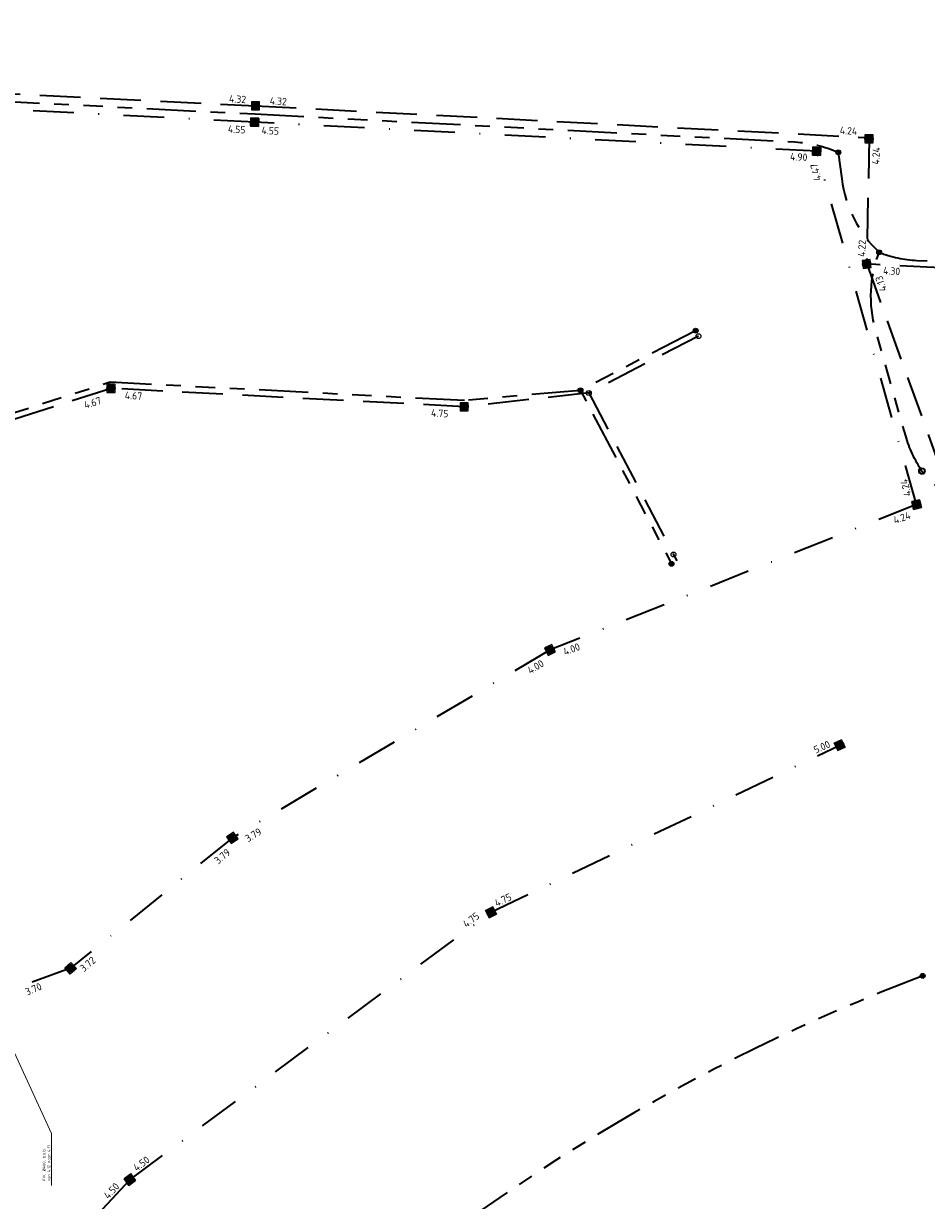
# Model space of a CAD drawing. Extents: x 168266 to 168732, y 448750 to 449580.
# Tile 21 of 22: x 168514 to 168624, y 449428 to 449572. Entities that reach past the tile are written whole.
import ezdxf
from ezdxf.enums import TextEntityAlignment as Align

# ---------------------------------------------------------------- set-up
doc = ezdxf.new("R2010")
doc.units = 0
for name, pattern in [('RI-DRAINAGE', [19.200000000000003, 6, -1.8, 1.8, -1.8, 2.4, -1.8, 1.8, -1.8]), ('RI-HWA', [7.4, 5, -2.4]), ('RI-VWA', [11, 5, -3, 0, -3])]:
    doc.linetypes.add(name, pattern=pattern)
doc.layers.get('0').update_dxf_attribs({"lineweight": 0})
for name, color, linetype, lineweight, true_color in [('N-OI-RI-DRAINAGE-G', 3, 'RI-DRAINAGE', 35, 0x00ff00), ('N-OI-RI-HWA-G', 150, 'RI-HWA', 35, 0x007fff), ('N-OI-RI-VWA-G', 20, 'RI-VWA', 35, 0xff3f00)]:
    doc.layers.add(name, color=color, linetype=linetype, lineweight=lineweight, true_color=true_color)
for name, color, linetype, lineweight in [('N-OI-RI-DRAINAGE_PUT-S', 90, 'Continuous', 25), ('N-OI-RI-HWA_RIOOLPUT_INSPECTIEPUT_BETON-S', 150, 'Continuous', 25), ('N-OI-RI-M', 7, 'Continuous', 18), ('N-OI-RI-VWA_BOB-S', 20, 'Continuous', 25), ('N-OI-RI-VWA_RIOOLPUT_INSPECTIEPUT-S', 20, 'Continuous', 25), ('N-WE-RI-DRAINAGE_PUT-S', 90, 'Continuous', 25), ('N-WE-RI-HWA-G', 150, 'RI-HWA', 35), ('N-WE-RI-HWA_BOB-S', 150, 'Continuous', 25), ('N-WE-RI-HWA_RIOOLPUT_INSPECTIEPUT-S', 150, 'Continuous', 25)]:
    doc.layers.add(name, color=color, linetype=linetype, lineweight=lineweight)
doc.styles.add('NLCS-ISO', font='NLCS-ISO.ttf')
doc.styles.add('NLCS-ISO-ANNOTATIEF-T18', font='NLCS-ISO.ttf', dxfattribs={"height": 1.8})
doc.dimstyles.new('NLCS-ANNOTATIEF-T18-PIJL_L2_H1', dxfattribs={"dimtxt": 1.8, "dimasz": 1.8, "dimexe": 2, "dimexo": 2, "dimgap": 0.7, "dimtad": 1, "dimzin": 0, "dimdsep": 46, "dimtxsty": 'NLCS-ISO-ANNOTATIEF-T18', "dimcen": 0, "dimdle": 2, "dimclrd": 256, "dimclre": 256, "dimclrt": 10, "dimadec": 1, "dimazin": 0, "dimtfac": 1, "dimtofl": 0, "dimtmove": 0, "dimatfit": 3, "dimfxl": 2, "dimfxlon": 1, "dimtfillclr": 256, "dimtolj": 1, "dimtzin": 0, "dimlwd": -1, "dimlwe": -1, "dimarcsym": 0})

# ---------------------------------------------------------------- blocks, each defined once
blk = doc.blocks.new('N-SRI-PUT_HWA-SO')
h = blk.add_hatch(color=256)
h.dxf.hatch_style = 1
h.paths.add_polyline_path([(-1.999999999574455, 0, 1), (1.999999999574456, 0, 1)])
at = {"lineweight": -3, "flags": 128}
blk.add_lwpolyline([(-1.999999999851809, -2.00000000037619), (2.000000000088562, -2.000000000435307), (2.000000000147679, 1.99999999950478), (-2.00000000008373, 1.999999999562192)], close=True, dxfattribs=at)
at = {"lineweight": -3}
blk.add_circle((0, 0), 1.999999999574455, dxfattribs=at)
blk = doc.blocks.new('N-SRI-PUT_VWA-SO')
h = blk.add_hatch(color=256)
edge = h.paths.add_edge_path()
edge.add_arc((0, 0), 1.999999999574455, 0, 360)
at = {"flags": 128}
blk.add_lwpolyline([(-2.00008364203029, 2.000083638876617), (1.99991635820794, 2.000083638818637), (1.999916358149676, -1.99991636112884), (-2.000083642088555, -1.999916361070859)], close=True, dxfattribs=at)
at = {"lineweight": -3, "flags": 128}
blk.add_lwpolyline([(2.000083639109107, -1.99991635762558), (1.99991635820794, 2.000083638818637), (-2.000083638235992, 1.999916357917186), (-1.999916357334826, -2.000083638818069)], close=True, dxfattribs=at)
at = {"lineweight": -3}
blk.add_circle((0, 0), 1.999999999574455, dxfattribs=at)
blk = doc.blocks.new('SRI-BOB-SO')
at = {"ltscale": 0.1, "style": 'NLCS-ISO'}
blk.add_attdef('B.O.B.', text='', height=1.8, dxfattribs=at).set_placement((0.0532149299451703, -0.01969235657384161), align=Align.BOTTOM_CENTER)
blk = doc.blocks.new('N-SRI-PUT_HWA_KUNSTSTOF-SO')
at = {"color": 6, "lineweight": -3}
blk.add_circle((0, 0), 1.5, dxfattribs=at)
blk = doc.blocks.new('SRI-DRAIN_PUT_DOORSPUIT-SO')
at = {"lineweight": -3}
blk.add_hatch(color=256, dxfattribs=at).paths.add_polyline_path([(1.499999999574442, 0, 0.2679491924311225), (0.7499999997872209, 1.299038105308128), (-0.7499999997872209, -1.299038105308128, 0.5773502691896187)])
blk.add_line((-0.7499999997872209, -1.299038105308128), (0.7499999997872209, 1.299038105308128), dxfattribs=at)
for radius in [1.999999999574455, 1.499999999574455]:
    blk.add_circle((0, 0), radius, dxfattribs=at)
blk = doc.blocks.new('SRI-DRAIN_PUT-SO')
at = {"lineweight": -3}
for radius in [1.999999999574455, 1.499999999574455]:
    blk.add_circle((0, 0), radius, dxfattribs=at)

msp = doc.modelspace()

# ---------------------------------------------------------------- linework, layer by layer
at = {"layer": 'N-OI-RI-DRAINAGE-G', "flags": 128}
for points in [[(168471.9493233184, 449567.3229053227, 0.1458309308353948), (168480.0264125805, 449564.4654125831), (168542.1427963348, 449561.3311066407)], [(168542.1427963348, 449561.3311066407), (168608.3333471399, 449557.9024563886, -0.09179053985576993), (168613.6448805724, 449556.6317516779, -0.09179053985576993)], [(168613.6448805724, 449556.6317516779), (168614.0585452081, 449553.3885207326, 0.1737506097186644), (168618.6499180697, 449544.3705227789)], [(168623.9005288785, 449517.5751704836, -0.07955732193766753), (168621.9036451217, 449521.8777807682), (168618.2177256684, 449534.9043752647, -0.1620825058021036), (168618.6499180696, 449544.3705227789)], [(168618.6499180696, 449544.3705227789, 0.07955732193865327), (168623.2886621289, 449543.3795366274), (168657.7103684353, 449541.5987465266)], [(168623.9874740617, 449455.6943332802, 0.09131074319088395), (168547.9302359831, 449409.5550148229), (168542.7140113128, 449406.7980236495)]]:
    msp.add_lwpolyline(points, format="xyb", dxfattribs=at)
for points in [[(168596.15665673, 449534.7688312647), (168582.035885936, 449527.4591431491), (168593.196905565, 449506.1985433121)], [(168567.8053821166, 449526.1980965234), (168524.387062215, 449528.4545881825), (168479.9025781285, 449514.1865309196)], [(168582.035885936, 449527.4591431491), (168567.6839930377, 449526.1945600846)]]:
    msp.add_lwpolyline(points, dxfattribs=at)
at = {"layer": 'N-OI-RI-DRAINAGE-G'}
msp.add_arc((168613.7481879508, 449506.5329798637), 15, 15.79917383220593, 47.40414400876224, dxfattribs=at)
at = {"layer": 'N-OI-RI-HWA-G'}
for points in [[(168342.6187521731, 449539.3793219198), (168347.1950825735, 449572.4179683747), (168410.2547854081, 449569.1556055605), (168465.5371912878, 449566.2955973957), (168471.4013303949, 449565.8482898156), (168542.1944617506, 449562.3297710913), (168617.4244913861, 449558.4377823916), (168617.1218287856, 449542.9475717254)], [(168655.7225272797, 449540.9505835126), (168617.1218287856, 449542.9475717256), (168627.2929026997, 449514.7422709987)], [(168567.7664564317, 449525.4491073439), (168524.4853199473, 449527.6984694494), (168490.0917819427, 449516.6670057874), (168481.5242357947, 449513.9190310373)]]:
    msp.add_lwpolyline(points, dxfattribs=at)
at = {"layer": 'N-OI-RI-VWA-G'}
for points in [[(168623.2471965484, 449513.4565641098), (168610.9921105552, 449556.7678837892), (168542.0911309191, 449560.3324421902), (168473.1937009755, 449563.8968169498), (168464.3019703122, 449564.3568262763), (168410.1514545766, 449567.1582766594), (168348.9924827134, 449570.3223060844), (168344.6290124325, 449539.1870257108)], [(168623.2471965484, 449513.4565641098), (168578.2991596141, 449495.6475591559), (168539.3526828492, 449472.6012809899), (168519.5253600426, 449456.6327766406), (168512.7472273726, 449454.2013840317)], [(168526.7860708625, 449430.7198041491), (168571.0593869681, 449463.4949696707), (168613.813930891, 449483.9784638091)], [(168526.7860708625, 449430.7198041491), (168492.6212241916, 449393.9714204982), (168465.8571816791, 449351.8047412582), (168448.72600729, 449309.4613902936), (168437.0759305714, 449254.5482927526), (168436.7475665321, 449191.4128207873)]]:
    msp.add_lwpolyline(points, dxfattribs=at)
at = {"layer": 'N-WE-RI-HWA-G', "color": 6}
for points in [[(168596.5014412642, 449534.1027804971), (168583.0505594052, 449527.1398637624), (168593.8609642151, 449506.5471492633)], [(168583.0505594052, 449527.1398637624), (168567.7664564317, 449525.4491073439)]]:
    msp.add_lwpolyline(points, dxfattribs=at)

# ---------------------------------------------------------------- block references
at = {"layer": 'N-OI-RI-DRAINAGE_PUT-S', "xscale": 0.2, "yscale": 0.2, "zscale": 0.2}
msp.add_blockref('SRI-DRAIN_PUT-SO', (168623.9005288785, 449517.5751704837), dxfattribs=at)
at = {"layer": 'N-OI-RI-HWA_RIOOLPUT_INSPECTIEPUT_BETON-S', "xscale": 0.25, "yscale": 0.25, "zscale": 0.5}
for p in [(168542.1944617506, 449562.3297710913), (168617.4170651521, 449558.2942373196), (168524.4853199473, 449527.6984694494), (168567.7664564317, 449525.4491073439)]:
    msp.add_blockref('N-SRI-PUT_HWA-SO', p, dxfattribs=at)
at = {"layer": 'N-OI-RI-HWA_RIOOLPUT_INSPECTIEPUT_BETON-S', "xscale": 0.25, "yscale": 0.25, "zscale": 0.5, "rotation": 5.862849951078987}
msp.add_blockref('N-SRI-PUT_HWA-SO', (168617.1218287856, 449542.9475717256), dxfattribs=at)
at = {"layer": 'N-OI-RI-VWA_BOB-S'}
for p, xscale, yscale, zscale, rotation, values in [((168539.8177929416, 449558.7340823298), 0.5, 0.5, 0.5, 356.5239117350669, {'B.O.B.': '4.55'}), ((168543.9313187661, 449558.578082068), 0.5, 0.5, 0.5, 356.5239117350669, {'B.O.B.': '4.55'}), ((168608.7353354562, 449555.3562965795), 0.5, 0.5, 0.5, 357.4508277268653, {'B.O.B.': '4.90'}), ((168611.571557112, 449554.3345862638), 0.5, 0.5, 0.5, 103.8486304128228, {'B.O.B.': '4.47'}), ((168622.6078643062, 449515.6774787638), 0.5, 0.5, 0.5, 104.3748709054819, {'B.O.B.': '4.24'}), ((168621.6639475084, 449511.1695198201), 0.5, 0.5, 0.5, 20.10008615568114, {'B.O.B.': '4.24'}), ((168581.1718482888, 449495.0604873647), 0.5, 0.5, 0.5, 20.194964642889, {'B.O.B.': '4.00'}), ((168576.8860768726, 449492.9511850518), 0.5, 0.5, 0.5, 30.95094109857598, {'B.O.B.': '4.00'}), ((168611.9001893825, 449483.0967324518), 0.5, 0.5, 0.5, 23.95570347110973, {'B.O.B.': '5.00'}), ((168542.272547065, 449472.3424380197), 0.5, 0.5, 0.5, 31.28306617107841, {'B.O.B.': '3.79'}), ((168538.5589737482, 449469.7886269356), 0.5, 0.5, 0.5, 40.40811997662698, {'B.O.B.': '3.79'}), ((168572.8216940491, 449464.3535031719), 0.5, 0.5, 0.5, 25.35268822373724, {'B.O.B.': '4.75'}), ((168569.0314054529, 449461.9747652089), 0.5, 0.5, 0.5, 37.48706590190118, {'B.O.B.': '4.75'}), ((168522.0650804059, 449456.5701629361), 0.5, 0.5, 0.5, 40.40811997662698, {'B.O.B.': '3.72'}), ((168515.2222074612, 449453.4082924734), 0.4999999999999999, 0.4999999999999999, 0.4999999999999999, 22.65375142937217, {'B.O.B.': '3.70'}), ((168528.6116970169, 449432.098480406), 0.5, 0.5, 0.5, 36.73106181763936, {'B.O.B.': '4.50'}), ((168525.0432465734, 449428.847375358), 0.5, 0.5, 0.5, 47.16783275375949, {'B.O.B.': '4.50'})]:
    msp.add_blockref('SRI-BOB-SO', p, dxfattribs=dict(at, xscale=xscale, yscale=yscale, zscale=zscale, rotation=rotation)).add_auto_attribs(values)
at = {"layer": 'N-OI-RI-VWA_RIOOLPUT_INSPECTIEPUT-S', "zscale": 0.5}
for name, p, xscale, yscale, rotation in [('N-SRI-PUT_VWA-SO', (168542.0911309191, 449560.3324421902), 0.25, 0.25, 357.0384711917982), ('N-SRI-PUT_VWA-SO', (168610.9921105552, 449556.7678837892), 0.2499999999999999, 0.2499999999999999, 177.0384711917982), ('N-SRI-PUT_VWA-SO', (168623.2471965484, 449513.4565641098), 0.2500000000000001, 0.2500000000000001, 193.6262391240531), ('N-SRI-PUT_HWA-SO', (168578.2991596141, 449495.6475591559), 0.25, 0.25, 24.87933180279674), ('N-SRI-PUT_VWA-SO', (168613.813930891, 449483.9784638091), 0.2499999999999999, 0.2499999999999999, 205.5988544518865), ('N-SRI-PUT_HWA-SO', (168539.3526828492, 449472.6012809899), 0.2499999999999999, 0.2499999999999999, 34.66948991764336), ('N-SRI-PUT_VWA-SO', (168571.0593869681, 449463.4949696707), 0.2499999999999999, 0.2499999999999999, 25.59885445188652), ('N-SRI-PUT_VWA-SO', (168519.5253600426, 449456.6327766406), 0.2499999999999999, 0.2499999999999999, 131.2586233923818), ('N-SRI-PUT_VWA-SO', (168526.7860708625, 449430.7198041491), 0.25, 0.25, 36.51223658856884)]:
    msp.add_blockref(name, p, dxfattribs=dict(at, xscale=xscale, yscale=yscale, rotation=rotation))
at = {"layer": 'N-WE-RI-DRAINAGE_PUT-S', "xscale": 0.15, "yscale": 0.15}
for p in [(168613.6450227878, 449556.6306366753), (168618.6499180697, 449544.3705227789), (168596.15665673, 449534.7688312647), (168582.035885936, 449527.4591431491), (168593.196905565, 449506.1985433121), (168623.9874740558, 449455.6943332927)]:
    msp.add_blockref('SRI-DRAIN_PUT_DOORSPUIT-SO', p, dxfattribs=at)
at = {"layer": 'N-WE-RI-HWA_BOB-S'}
for p, xscale, yscale, zscale, rotation, values in [((168539.9339737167, 449562.4421205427), 0.5, 0.5, 0.5, 357.1546600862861, {'B.O.B.': '4.32'}), ((168544.9272959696, 449562.1837934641), 0.5, 0.5, 0.5, 357.1546600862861, {'B.O.B.': '4.32'}), ((168614.833807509, 449558.5672143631), 0.5, 0.5, 0.5, 357.1546600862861, {'B.O.B.': '4.24'}), ((168618.9753643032, 449556.1353751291), 0.4999999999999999, 0.4999999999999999, 0.4999999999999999, 87.03847117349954, {'B.O.B.': '4.24'}), ((168617.2393904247, 449544.7989699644), 0.5, 0.5, 0.5, 87.03847117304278, {'B.O.B.': '4.22'}), ((168620.1205709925, 449541.3791590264), 0.5, 0.5, 0.5, 357.0384711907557, {'B.O.B.': '4.30'}), ((168619.5651095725, 449540.7338750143), 0.4999999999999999, 0.4999999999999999, 0.4999999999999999, 109.0963765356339, {'B.O.B.': '4.13'}), ((168522.4128766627, 449525.255443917), 0.5, 0.5, 0.5, 17.78324514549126, {'B.O.B.': '4.67'}), ((168527.1692013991, 449526.0881277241), 0.5, 0.5, 0.5, 357.0384711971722, {'B.O.B.': '4.67'}), ((168564.7140630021, 449523.9409435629), 0.4999999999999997, 0.4999999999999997, 0.4999999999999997, 357.2045747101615, {'B.O.B.': '4.75'})]:
    msp.add_blockref('SRI-BOB-SO', p, dxfattribs=dict(at, xscale=xscale, yscale=yscale, zscale=zscale, rotation=rotation)).add_auto_attribs(values)
at = {"layer": 'N-WE-RI-HWA_RIOOLPUT_INSPECTIEPUT-S', "xscale": 0.2, "yscale": 0.2}
for p in [(168596.5014412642, 449534.1027804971), (168583.0505594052, 449527.1398637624)]:
    msp.add_blockref('N-SRI-PUT_HWA_KUNSTSTOF-SO', p, dxfattribs=at)
at = {"layer": 'N-WE-RI-HWA_RIOOLPUT_INSPECTIEPUT-S', "xscale": 0.1999999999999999, "yscale": 0.1999999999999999, "rotation": 205.1000665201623}
msp.add_blockref('N-SRI-PUT_HWA_KUNSTSTOF-SO', (168593.4444630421, 449507.3405413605), dxfattribs=at)

# ---------------------------------------------------------------- texts
at = {"layer": 'N-OI-RI-M', "color": 10, "insert": (168516.0808823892, 449430.5240416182), "char_height": 0.36, "attachment_point": 1, "rotation": 90, "style": 'NLCS-ISO-ANNOTATIEF-T18'}
msp.add_mtext('\\A1;PVC %%C400, b.o.b. \\Pvan 4.12 naar 4.11', dxfattribs=at)

# ---------------------------------------------------------------- leaders
at = {"layer": 'N-OI-RI-M', "annotation_type": 0, "has_hookline": 1, "hookline_direction": 1, "text_width": 3.888, "horizontal_direction": (0, 1, 0)}
msp.add_leader([(168510.7832472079, 449450.2695824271), (168517.1811551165, 449436.398402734), (168517.1811551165, 449434.598402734)], dimstyle='NLCS-ANNOTATIEF-T18-PIJL_L2_H1', override={"dimscale": 0, "dimgap": 0.7, "dimtad": 1}, dxfattribs=at)

doc.saveas('drawing.dxf')
